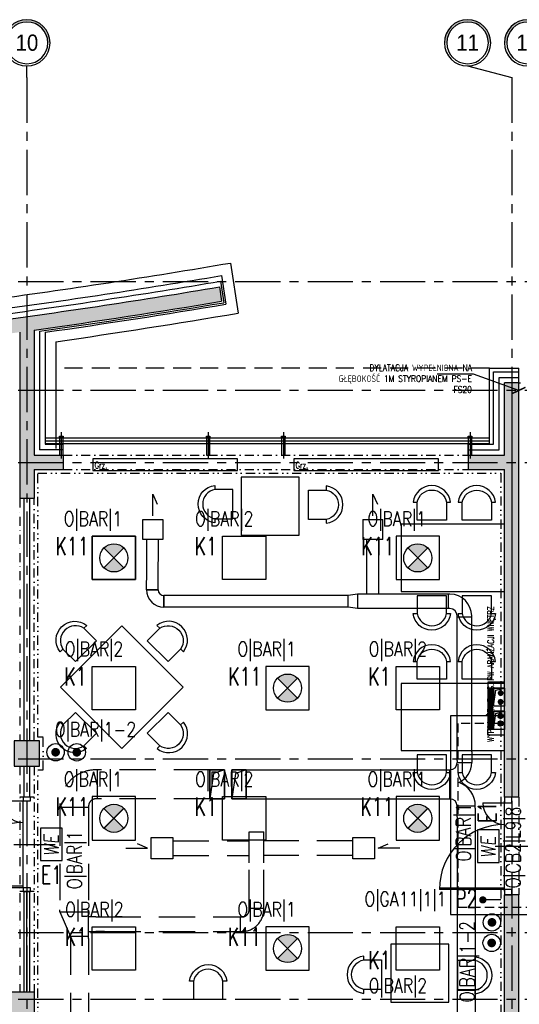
# Model space of a CAD drawing. Extents: x 41755 to 123924, y -112333 to 86187.
# Tile 232 of 256: x 101711 to 102401, y -6260 to -4899. Entities that reach past the tile are written whole.
import ezdxf
from ezdxf.enums import TextEntityAlignment as Align

# ---------------------------------------------------------------- set-up
doc = ezdxf.new("R2010")
doc.units = 0
doc.header["$LTSCALE"] = 50
for name, pattern in [('CENTER', [2, 1.25, -0.25, 0.25, -0.25]), ('CENTER2', [28.575, 19.05, -3.175, 3.175, -3.175]), ('DASHDOT', [1, 0.5, -0.25, 0, -0.25]), ('DASHED', [0.75, 0.5, -0.25]), ('DASHED2', [0.375, 0.25, -0.125]), ('DIVIDE', [31.75, 12.7, -6.35, 0, -6.35, 0, -6.35])]:
    doc.linetypes.add(name, pattern=pattern)
doc.layers.get('0').update_dxf_attribs({"color": 101, "linetype": 'CONTINUOUS'})
for name, color, linetype in [('Drz---drzwi', 5, 'CONTINUOUS'), ('E-90', 6, 'CONTINUOUS'), ('E35', 6, 'CONTINUOUS'), ('E50', 3, 'CONTINUOUS'), ('Ins-co', 2, 'CONTINUOUS'), ('Ins-ppoz-opis', 240, 'CONTINUOUS'), ('Ins-went', 141, 'CONTINUOUS'), ('Os-osie glowne', 1, 'CENTER'), ('Os-osie-opis', 16, 'CONTINUOUS'), ('Sc-beton', 7, 'CONTINUOUS'), ('Sc-beton-hatch', 86, 'CONTINUOUS'), ('Sc-drewno', 22, 'CONTINUOUS'), ('Sc-gk', 120, 'CONTINUOUS'), ('Sc-izolacja term-styropian', 151, 'STYROPIAN-KA'), ('Sc-kamien', 31, 'CONTINUOUS'), ('Sc-metal', 141, 'CONTINUOUS'), ('Sc-nadproza kon', 5, 'DASHED2'), ('Sc-silikat', 61, 'CONTINUOUS'), ('Sc-systemowe', 150, 'CONTINUOUS'), ('Sch-opis', 51, 'CONTINUOUS'), ('Suf-widok', 8, 'CONTINUOUS'), ('W-idok nad', 5, 'DASHED2'), ('W-otwor-strop', 1, 'CONTINUOUS'), ('Wyp-meble', 155, 'CONTINUOUS')]:
    doc.layers.add(name, color=color, linetype=linetype)
doc.styles.add('dwg_opis duży', font='ARIAL.TTF', dxfattribs={"width": 0.9})
doc.styles.add('ROMANS', font='romans', dxfattribs={"width": 0.85})
doc.linetypes.add('BATTING', pattern='A,0.0001,-0.1,[134,ltypeshp.shx,S=0.1,R=0,X=-0.1,Y=0],-0.2,[134,ltypeshp.shx,S=0.1,R=180,X=0.1,Y=0],-0.1', length=0.4001)
doc.linetypes.add('STYROPIAN-KA', pattern='A,0.0001,-0.1,[135,ltypeshp.shx,S=0.1,R=0,X=-0.1,Y=0],0,[135,ltypeshp.shx,S=0.1,R=180,X=0.1,Y=0],-0.1', length=0.2001)
doc.linetypes.add('ZIGZAG', pattern='A,0.00254,-5.08,[131,ltypeshp.shx,S=5.08,R=0,X=-5.08,Y=0],-10.16,[131,ltypeshp.shx,S=5.08,R=180,X=5.08,Y=0],-5.08', length=20.32254)
doc.dimstyles.new('CHMIELNA', dxfattribs={"dimscale": 3.5, "dimtxt": 4, "dimasz": 1.5, "dimexe": 3, "dimexo": 0, "dimgap": 1, "dimtad": 1, "dimdec": 1, "dimrnd": 0.5, "dimzin": 12, "dimdsep": 46, "dimtxsty": 'ROMANS', "dimblk": 'DIMTICK', "dimcen": 0.09, "dimse1": 1, "dimse2": 1, "dimclrd": 143, "dimclrt": 53, "dimadec": 0, "dimazin": 0, "dimtfac": 1, "dimtdec": 1, "dimtix": 1, "dimtmove": 2, "dimatfit": 2, "dimldrblk": 'ARCHTICK', "dimfxl": 0, "dimtolj": 1, "dimtzin": 0, "dimarcsym": 0})

# ---------------------------------------------------------------- blocks, each defined once
blk = doc.blocks.new('_dkjhgh')
at = {"ltscale": 7}
for p, q in [((-23, -67.5), (34, -67.5)), ((-10, -125.5), (-100, -125.5)), ((-10, -127.5), (-100, -127.5))]:
    blk.add_line(p, q, dxfattribs=at)
for points in [[(0, -7.5), (0, 0), (-10, 0), (-10, -7.5)], [(0, -135), (0, -127.5), (-10, -127.5), (-10, -135)]]:
    blk.add_lwpolyline(points, close=True, dxfattribs=at)
for points in [[(-40, -7.5), (-10, -7.5)], [(-10, -129.5), (-10, -5.5)]]:
    blk.add_lwpolyline(points, dxfattribs=at)
for centre, radius, start, end in [((-10, -7.5), 30, 180, 270), ((-10, -127.5), 90, 90, 180)]:
    blk.add_arc(centre, radius, start, end)
blk = doc.blocks.new('_dhgfkgh')
at = {"ltscale": 7}
for p, q in [((-23, -65), (34, -65)), ((-10, -123), (-100, -123)), ((-10, -125), (-100, -125))]:
    blk.add_line(p, q, dxfattribs=at)
for points in [[(0, -5), (0, 0), (-10, 0), (-10, -5)], [(0, -130), (0, -125), (-10, -125), (-10, -130)]]:
    blk.add_lwpolyline(points, close=True, dxfattribs=at)
for points in [[(-40, -5), (-10, -5)], [(-10, -125), (-10, -5)]]:
    blk.add_lwpolyline(points, dxfattribs=at)
for centre, radius, start, end in [((-10, -5), 30, 180, 270), ((-10, -125), 90, 90, 180)]:
    blk.add_arc(centre, radius, start, end)
blk = doc.blocks.new('DIMTICK')
for p, q in [((0, 1), (0, -1)), ((-1, 0), (1, 0))]:
    blk.add_line(p, q)
at = {"const_width": 0.141}
blk.add_lwpolyline([(0.707, 0.707), (-0.707, -0.707)], dxfattribs=at)
blk = doc.blocks.new('_opis_osi_liczbowy')
blk.add_hatch(color=256).paths.add_polyline_path([(32, 32), (32, 28.8, -1), (32, -28.8), (32, -32, 1)])
for radius in [32, 28.8]:
    blk.add_circle((32, 0), radius)
at = {"style": 'dwg_opis duży', "width": 0.9}
blk.add_attdef('AXNAMEH', text='', height=22.4, rotation=90, dxfattribs=at).set_placement((32, 0), align=Align.MIDDLE_CENTER)
blk = doc.blocks.new('_gdfjjjjjjjjjjjjjjjjj')
at = {"linetype": 'CENTER2', "ltscale": 0.5}
blk.add_line((-31.8, 0), (4.8, 0), dxfattribs=at)
at = {"ltscale": 2, "flags": 128}
for points in [[(-24, -2.5), (-26.5, -2.5), (-26.5, 2.5), (-24, 2.5), (-24, -2.5)], [(-24, -2.5), (0, -2.5), (0, 2.5), (-24, 2.5)]]:
    blk.add_lwpolyline(points, dxfattribs=at)
blk = doc.blocks.new('_dkjhsjhkfgh')
at = {"layer": 'Ins-went', "ltscale": 2}
for p, q in [((2394.4, 4846), (2422.1, 4846)), ((2394.4, 4846), (2394.4, 4818.3)), ((2422.1, 4818.3), (2422.1, 4846)), ((2422.1, 4818.3), (2394.4, 4818.3)), ((2399.8, 4742.9), (2399.8, 4818.3)), ((2415.8, 4818.3), (2415.8, 4742.9)), ((2111.4, 4748.9), (2095.4, 4748.9)), ((2095.4, 4748.9), (2111.4, 4748.9)), ((2119.4, 4740.9), (2119.4, 4724.9)), ((2119.4, 4724.9), (2119.4, 4740.9)), ((2369.8, 4740.9), (2119.4, 4740.9)), ((2373.8, 4740.9), (2369.8, 4740.9)), ((2386.8, 4742.9), (2373.8, 4740.9)), ((2373.8, 4724.9), (2373.8, 4740.9)), ((2386.8, 4742.9), (2386.8, 4722.9)), ((2389.8, 4742.9), (2386.8, 4742.9)), ((2425.8, 4742.9), (2389.8, 4742.9)), ((2509.7, 4742.9), (2425.8, 4742.9)), ((2514.7, 4742.9), (2509.7, 4742.9)), ((2512.7, 4722.9), (2512.7, 4742.9)), ((2369.8, 4724.9), (2119.4, 4724.9)), ((2373.8, 4724.9), (2369.8, 4724.9)), ((2386.8, 4722.9), (2373.8, 4724.9)), ((2389.8, 4722.9), (2386.8, 4722.9)), ((2425.8, 4722.9), (2389.8, 4722.9)), ((2509.7, 4722.9), (2425.8, 4722.9)), ((2514.7, 4722.9), (2509.7, 4722.9)), ((2524.7, 4707.9), (2524.7, 4712.9)), ((2544.7, 4710.9), (2524.7, 4710.9)), ((2544.7, 4707.9), (2544.7, 4712.9)), ((2524.7, 4525), (2524.7, 4707.9)), ((2544.7, 4525), (2544.7, 4707.9)), ((2524.7, 4513), (2524.7, 4525)), ((2544.7, 4525), (2544.7, 4513)), ((2524.7, 4513), (2524.7, 4510)), ((2524.7, 4510), (2544.7, 4510)), ((2544.7, 4513), (2544.7, 4510)), ((2213.1, 4500), (2213.1, 4460)), ((2233.1, 4500), (2213.1, 4500)), ((2213.1, 4460), (2213.1, 4500)), ((2213.1, 4500), (2233.1, 4500)), ((2233.1, 4460), (2233.1, 4500)), ((2233.1, 4500), (2233.1, 4460)), ((2233.1, 4500), (2511.7, 4500)), ((2511.7, 4500), (2514.7, 4500)), ((2514.7, 4460), (2514.7, 4500)), ((2213.1, 4460), (2233.1, 4460)), ((2233.1, 4460), (2213.1, 4460)), ((2233.1, 4460), (2511.7, 4460)), ((2511.7, 4460), (2514.7, 4460)), ((2549.7, 4450), (2524.7, 4450)), ((2524.7, 4447), (2524.7, 4450)), ((2524.7, 4435), (2524.7, 4447)), ((2549.7, 4447), (2549.7, 4450)), ((2549.7, 4447), (2549.7, 4435)), ((2524.7, 4435), (2524.7, 4116)), ((2549.7, 4435), (2549.7, 4116))]:
    blk.add_line(p, q, dxfattribs=at)
for points in [[(2103.8, 4851), (2103.8, 4881.3), (2109.8, 4867.3)], [(2408.2, 4851), (2408.2, 4881.3), (2414.3, 4867.3)], [(2233.1, 4500), (2218.1, 4495), (2213.1, 4460)]]:
    blk.add_lwpolyline(points, dxfattribs=at)
blk.add_lwpolyline([(2090, 4846), (2117.7, 4846), (2117.7, 4818.3), (2090, 4818.3)], close=True, dxfattribs=at)
for centre, radius, start, end in [((2119.4, 4748.9), 24, 180, 270), ((2119.4, 4748.9), 8, 180, 270), ((2514.7, 4712.9), 30, 0, 90), ((2514.7, 4712.9), 10, 0, 90), ((2514.7, 4510), 10, 270, 0), ((2514.7, 4510), 30, 294.533, 0), ((2514.7, 4450), 35, 0, 69.1513), ((2514.7, 4450), 10, 0, 90)]:
    blk.add_arc(centre, radius, start, end, dxfattribs=at)
for points in [[(2095.4, 4748.9), (2095.8, 4818.3)], [(2111.4, 4748.9), (2111.8, 4818.3)]]:
    blk.add_spline(points, degree=3, dxfattribs=at)
blk = doc.blocks.new('W029')
for points in [[(-53.8, 76.9), (-59, 76.9, -0.895014), (-7.4, 76.9), (-13, 76.9, 0.825539), (-53.7, 76.9), (-53.7, 52.3), (-13, 52.3), (-13, 76.9)], [(8.4, 76.9), (3.1, 76.9, -0.895014), (54.7, 76.9), (49.2, 76.9, 0.825539), (8.4, 76.9), (8.4, 52.3), (49.2, 52.3), (49.2, 76.9)], [(-53.8, -76.9), (-59, -76.9, 0.895014), (-7.4, -76.9), (-13, -76.9, -0.825539), (-53.7, -76.9), (-53.7, -52.3), (-13, -52.3), (-13, -76.9)], [(8.4, -76.9), (3.1, -76.9, 0.895014), (54.7, -76.9), (49.2, -76.9, -0.825539), (8.4, -76.9), (8.4, -52.3), (49.2, -52.3), (49.2, -76.9)]]:
    blk.add_lwpolyline(points, format="xyb")
at = {"linetype": 'Continuous'}
blk.add_lwpolyline([(-71.5, 46.4), (71.5, 46.4), (71.5, -46.4), (-71.5, -46.4), (-71.5, 46.4)], dxfattribs=at)
blk = doc.blocks.new('A$C5DF87A14')
at = {"layer": 'Wyp-meble'}
for points in [[(2236.3, 4834.6), (2316.3, 4834.6), (2316.3, 4914.6), (2236.3, 4914.6)], [(2071.1, 4539.6), (2156, 4624.5), (2071.1, 4709.3), (1986.3, 4624.5)], [(2523, 4268.8), (2443, 4268.8), (2443, 4188.8), (2523, 4188.8)]]:
    blk.add_lwpolyline(points, close=True, dxfattribs=at)
for points in [[(2199.8, 4856.9), (2199.8, 4851.6, -0.895014), (2199.8, 4903.3), (2199.8, 4897.7, 0.825539), (2199.8, 4857), (2224.4, 4857), (2224.4, 4897.7), (2199.8, 4897.7)], [(2353.7, 4856), (2353.7, 4850.8, 0.895014), (2353.7, 4902.4), (2353.7, 4896.8, -0.825539), (2353.7, 4856.1), (2329.1, 4856.1), (2329.1, 4896.8), (2353.7, 4896.8)], [(1989.8, 4676.9), (1986, 4673.2, -0.895014), (2022.6, 4709.7), (2018.6, 4705.8, 0.825539), (1989.8, 4676.9), (2007.2, 4659.6), (2036, 4688.4), (2018.6, 4705.8)], [(2152.5, 4676.9), (2156.2, 4673.2, 0.895014), (2119.7, 4709.7), (2123.6, 4705.8, -0.825539), (2152.4, 4676.9), (2135, 4659.6), (2106.2, 4688.4), (2123.6, 4705.8)], [(2018.7, 4543.1), (2022.4, 4539.4, -0.895014), (1985.9, 4575.9), (1989.8, 4572, 0.825539), (2018.7, 4543.2), (2036, 4560.6), (2007.2, 4589.4), (1989.8, 4572)], [(2123.5, 4543.1), (2119.8, 4539.4, 0.895014), (2156.3, 4575.9), (2152.4, 4572, -0.825539), (2123.6, 4543.2), (2106.2, 4560.6), (2135, 4589.4), (2152.4, 4572)], [(2405.5, 4247.3), (2405.5, 4252.6, 0.895014), (2405.5, 4201), (2405.5, 4206.5, -0.825539), (2405.6, 4247.3), (2430.1, 4247.3), (2430.1, 4206.5), (2405.5, 4206.5)], [(2559.5, 4246.5), (2559.5, 4251.7, -0.895014), (2559.5, 4200.1), (2559.5, 4205.6, 0.825539), (2559.4, 4246.4), (2534.9, 4246.4), (2534.9, 4205.6), (2559.5, 4205.6)], [(2170.1, 4217.7), (2164.8, 4217.7, -0.895014), (2216.4, 4217.7), (2210.9, 4217.7, 0.825539), (2170.1, 4217.6), (2170.1, 4193.1), (2210.9, 4193.1), (2210.9, 4217.7)]]:
    blk.add_lwpolyline(points, format="xyb", dxfattribs=at)
at = {"layer": 'Wyp-meble', "xscale": -1}
for p in [(2528.5, 4803), (2528.5, 4583)]:
    blk.add_blockref('W029', p, dxfattribs=at)
blk = doc.blocks.new('E-90Przycisk')
at = {"layer": 'E35', "const_width": 3}
blk.add_lwpolyline([(1.5, 0, -1), (-1.5, 0, -1)], format="xyb", close=True, dxfattribs=at)
at = {"layer": 'E35'}
blk.add_circle((0, 0), 6, dxfattribs=at)
blk = doc.blocks.new('we')
at = {"layer": 'E35', "ltscale": 0.2}
blk.add_lwpolyline([(45, 30), (0, 30), (0, 0), (45, 0)], close=True, dxfattribs=at)
at = {"layer": 'E35', "ltscale": 0.2, "style": 'ROMANS', "oblique": 5, "width": 0.8}
blk.add_text('WE', height=20, dxfattribs=at).set_placement((21.4, 15), align=Align.MIDDLE_CENTER)

msp = doc.modelspace()

# ---------------------------------------------------------------- hatches: boundary and pattern name
at = {"layer": 'E35'}
h = msp.add_hatch(color=256, dxfattribs=at)
edge = h.paths.add_edge_path()
edge.add_line((101841.129, -5642.641), (101854.875, -5628.895))
edge.add_ellipse((101841.129, -5642.641), major_axis=(13.746, 13.746), ratio=1, start_angle=360, end_angle=450)
edge.add_line((101827.383, -5628.895), (101841.129, -5642.641))
edge = h.paths.add_edge_path()
edge.add_line((101854.875, -5656.388), (101841.129, -5642.641))
edge.add_line((101841.129, -5642.641), (101827.383, -5656.388))
edge.add_ellipse((101841.129, -5642.641), major_axis=(-13.746, 13.746), ratio=1, start_angle=90, end_angle=180)
h = msp.add_hatch(color=256, dxfattribs=at)
edge = h.paths.add_edge_path()
edge.add_line((102261.129, -5642.641), (102274.875, -5628.895))
edge.add_ellipse((102261.129, -5642.641), major_axis=(13.746, 13.746), ratio=1, start_angle=360, end_angle=450)
edge.add_line((102247.383, -5628.895), (102261.129, -5642.641))
edge = h.paths.add_edge_path()
edge.add_line((102274.875, -5656.388), (102261.129, -5642.641))
edge.add_line((102261.129, -5642.641), (102247.383, -5656.388))
edge.add_ellipse((102261.129, -5642.641), major_axis=(-13.746, 13.746), ratio=1, start_angle=90, end_angle=180)
h = msp.add_hatch(color=256, dxfattribs=at)
edge = h.paths.add_edge_path()
edge.add_line((102081.129, -5822.641), (102094.875, -5808.895))
edge.add_ellipse((102081.129, -5822.641), major_axis=(13.746, 13.746), ratio=1, start_angle=360, end_angle=450)
edge.add_line((102067.383, -5808.895), (102081.129, -5822.641))
edge = h.paths.add_edge_path()
edge.add_line((102094.875, -5836.388), (102081.129, -5822.641))
edge.add_line((102081.129, -5822.641), (102067.383, -5836.388))
edge.add_ellipse((102081.129, -5822.641), major_axis=(-13.746, 13.746), ratio=1, start_angle=90, end_angle=180)
h = msp.add_hatch(color=256, dxfattribs=at)
edge = h.paths.add_edge_path()
edge.add_line((101841.129, -6002.641), (101854.875, -5988.895))
edge.add_ellipse((101841.129, -6002.641), major_axis=(13.746, 13.746), ratio=1, start_angle=360, end_angle=450)
edge.add_line((101827.383, -5988.895), (101841.129, -6002.641))
edge = h.paths.add_edge_path()
edge.add_line((101854.875, -6016.388), (101841.129, -6002.641))
edge.add_line((101841.129, -6002.641), (101827.383, -6016.388))
edge.add_ellipse((101841.129, -6002.641), major_axis=(-13.746, 13.746), ratio=1, start_angle=90, end_angle=180)
h = msp.add_hatch(color=256, dxfattribs=at)
edge = h.paths.add_edge_path()
edge.add_line((102261.129, -6002.641), (102274.875, -5988.895))
edge.add_ellipse((102261.129, -6002.641), major_axis=(13.746, 13.746), ratio=1, start_angle=360, end_angle=450)
edge.add_line((102247.383, -5988.895), (102261.129, -6002.641))
edge = h.paths.add_edge_path()
edge.add_line((102274.875, -6016.388), (102261.129, -6002.641))
edge.add_line((102261.129, -6002.641), (102247.383, -6016.388))
edge.add_ellipse((102261.129, -6002.641), major_axis=(-13.746, 13.746), ratio=1, start_angle=90, end_angle=180)
h = msp.add_hatch(color=256, dxfattribs=at)
edge = h.paths.add_edge_path()
edge.add_line((102081.129, -6182.641), (102094.875, -6168.895))
edge.add_ellipse((102081.129, -6182.641), major_axis=(13.746, 13.746), ratio=1, start_angle=360, end_angle=450)
edge.add_line((102067.383, -6168.895), (102081.129, -6182.641))
edge = h.paths.add_edge_path()
edge.add_line((102094.875, -6196.388), (102081.129, -6182.641))
edge.add_line((102081.129, -6182.641), (102067.383, -6196.388))
edge.add_ellipse((102081.129, -6182.641), major_axis=(-13.746, 13.746), ratio=1, start_angle=90, end_angle=180)
at = {"layer": 'Sc-beton-hatch'}
h = msp.add_hatch(dxfattribs=at)
h.set_pattern_fill('ANSI33', color=256, style=0)
h.set_pattern_definition([(45, (48983.4185, 565.478), (-4.49012806, 4.49012806), []), (45, (48987.9087, 565.478), (-4.49012806, 4.49012806), [3.175, -1.5875])])
h.paths.add_polyline_path([(102400.966, -5400.641), (102380.966, -5400.641), (102380.966, -5500.641), (102330.966, -5500.641), (102330.966, -5520.641), (102380.966, -5520.641), (102380.966, -5973.641), (102400.966, -5973.641)])
h.paths.add_polyline_path([(101710.966, -5330.585), (101710.966, -5560.641), (101730.966, -5560.641), (101730.966, -5520.641), (101770.966, -5520.641), (101770.966, -5500.641), (101730.966, -5500.641), (101730.966, -5327.797, 0.0068353), (101990.084, -5287.78), (101987.07, -5268.006, -0.00840512), (101668.963, -5316.121), (101671.621, -5335.944, 0.00103514)])
h.paths.add_polyline_path([(101738.466, -5895.641), (101703.466, -5895.641), (101703.466, -5930.641), (101738.466, -5930.641)])
h.paths.add_polyline_path([(101695.966, -6277.641), (101730.966, -6277.641), (101730.966, -6242.641), (101695.966, -6242.641)])
h.paths.add_polyline_path([(102400.966, -6108.641), (102380.966, -6108.641), (102380.966, -6330.641), (102400.966, -6330.641)])
h.paths.add_polyline_path([(100985.966, -5895.641), (100950.966, -5895.641), (100950.966, -5930.641), (100985.966, -5930.641)], flags=17)
h.paths.add_polyline_path([(100765.966, -5910.641), (100765.966, -5413.927, 0.00639553), (101010.966, -5401.354), (101009.686, -5381.395, -0.00795958), (100705.366, -5396.058), (100706.01, -5416.048, 0.00104221), (100745.966, -5414.677), (100745.966, -6082.641), (100765.966, -6082.641), (100765.966, -5930.641), (100798.966, -5930.641), (100798.966, -5930.637), (100798.966, -5910.641)])
h.paths.add_polyline_path([(100310.966, -6262.641), (100410.966, -6262.641), (100410.966, -6460.641), (100430.966, -6460.641), (100430.966, -6262.641), (100765.966, -6262.641), (100765.966, -6237.641), (100745.966, -6237.641), (100745.966, -6242.641), (100330.966, -6242.641), (100330.966, -5420.801, 0.00104277), (100370.966, -5420.993), (100371.02, -5400.99, -0.0015651), (100310.966, -5400.641)])
h.paths.add_polyline_path([(100970.966, -6242.641), (100950.966, -6242.641), (100950.966, -6900.641), (100927.966, -6900.641), (100927.966, -6920.641), (100950.966, -6920.641), (100950.966, -7503.141), (100970.966, -7503.141), (100970.966, -6920.641), (101261.966, -6920.641), (101261.966, -7235.641), (101281.966, -7235.641), (101334.966, -7235.641), (101334.966, -7215.641), (101281.966, -7215.641), (101281.966, -6900.641), (100970.966, -6900.641)])
h.paths.add_polyline_path([(100410.966, -6710.641), (100430.966, -6710.641), (100430.966, -6610.641), (100410.966, -6610.641)])
h.paths.add_polyline_path([(100410.966, -6960.641), (100430.966, -6960.641), (100430.966, -6920.641), (100470.966, -6920.641), (100470.966, -6900.641), (100430.966, -6900.641), (100430.966, -6860.641), (100410.966, -6860.641)])
h.paths.add_polyline_path([(100790.966, -6920.641), (100790.966, -6900.641), (100725.966, -6900.641), (100725.966, -6920.641)])
h.paths.add_polyline_path([(101334.966, -6920.641), (101334.966, -6900.641), (101281.966, -6900.641), (101281.966, -6920.641)], flags=17)
h.paths.add_polyline_path([(101556.966, -6920.641), (101556.966, -6900.641), (101468.966, -6900.641), (101468.966, -6920.641)])
h.paths.add_polyline_path([(101710.966, -6900.641), (101690.966, -6900.641), (101690.966, -6920.641), (101710.966, -6920.641)])
h.paths.add_polyline_path([(101730.966, -6900.641), (101710.966, -6900.641), (101710.966, -6920.641), (101710.966, -7215.641), (101690.966, -7215.641), (101690.966, -7235.641), (101730.966, -7235.641)])
h.paths.add_polyline_path([(101488.966, -7215.641), (101468.966, -7215.641), (101468.966, -7235.641), (101556.966, -7235.641), (101556.966, -7215.641), (101503.966, -7215.641), (101503.966, -6920.641), (101488.966, -6920.641)])
h.paths.add_polyline_path([(102400.966, -6750.641), (102380.966, -6750.641), (102380.966, -7100.641), (102400.966, -7100.641)])
h.paths.add_polyline_path([(102400.966, -7200.641), (102380.966, -7200.641), (102380.966, -7465.641), (102400.966, -7465.641)])
h.paths.add_polyline_path([(102380.966, -7650.641), (102332.966, -7650.641), (102332.966, -7670.641), (102380.966, -7670.641), (102380.966, -8275.641), (102400.966, -8275.641), (102400.966, -7615.641), (102380.966, -7615.641)])
h.paths.add_polyline_path([(102133.966, -7650.641), (102133.966, -7670.641), (102227.966, -7670.641), (102227.966, -7650.641)])
h.paths.add_polyline_path([(101905.966, -7650.641), (101905.966, -7670.641), (102008.966, -7670.641), (102008.966, -7650.641)])
h.paths.add_polyline_path([(101710.966, -7670.641), (101710.966, -8400.641), (101685.966, -8400.641), (101685.966, -8420.641), (101730.966, -8420.641), (101730.966, -7670.641), (101770.966, -7670.641), (101770.966, -7650.641), (101227.466, -7650.641), (101227.466, -7670.641)])
h.paths.add_polyline_path([(100950.966, -7650.641), (100430.966, -7650.641), (100430.966, -7590.641), (100410.966, -7590.641), (100410.966, -7670.641), (100745.966, -7670.641), (101092.466, -7670.641), (101092.466, -7650.641), (100970.966, -7650.641), (100970.966, -7603.141), (100950.966, -7603.141)])
h.paths.add_polyline_path([(100410.966, -7440.641), (100430.966, -7440.641), (100430.966, -7397.641), (100410.966, -7397.641)])
h.paths.add_polyline_path([(100430.966, -7110.641), (100410.966, -7110.641), (100410.966, -7307.641), (100430.966, -7307.641)])
h.paths.add_polyline_path([(100745.966, -8420.641), (100765.966, -8420.641), (100765.966, -8400.641), (100410.966, -8400.641), (100410.966, -8420.641)])
h.paths.add_polyline_path([(100765.966, -8420.641), (100785.966, -8420.641), (100785.966, -8400.641), (100765.966, -8400.641)])
h.paths.add_polyline_path([(100785.966, -8400.641), (100785.966, -8420.641), (101097.466, -8420.641), (101097.466, -8400.641)])
h.paths.add_polyline_path([(101322.966, -8420.641), (101322.966, -8400.641), (101227.466, -8400.641), (101227.466, -8420.641)], flags=17)
h.paths.add_polyline_path([(101432.966, -8400.641), (101432.966, -8420.641), (101575.966, -8420.641), (101575.966, -8400.641)])
h.paths.add_polyline_path([(101950.966, -8400.641), (101950.966, -8420.641), (102028.966, -8420.641), (102028.966, -8400.641)])
h.paths.add_polyline_path([(102138.966, -8400.641), (102138.966, -8420.641), (102380.966, -8420.641), (102380.966, -8445.641), (102400.966, -8445.641), (102400.966, -8375.641), (102380.966, -8375.641), (102380.966, -8400.641)])
h.paths.add_polyline_path([(102380.966, -8568.641), (102345.966, -8568.641), (102345.966, -8875.141), (102365.966, -8875.141), (102365.966, -8588.641), (102400.966, -8588.641), (102400.966, -8545.641), (102380.966, -8545.641)])
h.paths.add_polyline_path([(102365.966, -8995.141), (102345.966, -8995.141), (102345.966, -9050.641), (101950.966, -9050.641), (101950.966, -9075.641), (102345.966, -9075.641), (102345.966, -9105.641), (102365.966, -9105.641), (102365.966, -9075.641)])
h.paths.add_polyline_path([(102400.966, -9290.641), (102365.966, -9290.641), (102365.966, -9255.641), (102345.966, -9255.641), (102345.966, -9310.641), (102380.966, -9310.641), (102380.966, -9718.141), (102380.966, -9900.641), (101730.966, -9900.641), (101730.966, -9855.641), (101710.966, -9855.641), (101710.966, -9920.641), (102380.966, -9920.641), (102380.966, -10349.912), (102380.966, -10410.641), (102400.966, -10410.641), (102400.966, -10010.641), (102400.966, -9838.141)])
h.paths.add_polyline_path([(101730.966, -9529.641), (101710.966, -9529.641), (101710.966, -9725.641), (101730.966, -9725.641)], flags=17)
h.paths.add_polyline_path([(101710.966, -9419.641), (101730.966, -9419.641), (101730.966, -8640.641), (101710.966, -8640.641), (101710.966, -9050.641), (101414.966, -9050.641), (101414.966, -9075.641), (101710.966, -9075.641)])
h.paths.add_polyline_path([(101263.966, -9050.641), (101263.966, -9075.641), (101304.966, -9075.641), (101304.966, -9050.641)])
h.paths.add_polyline_path([(101041.966, -9075.641), (101041.966, -9050.641), (100925.966, -9050.641), (100925.966, -9075.641)])
h.paths.add_polyline_path([(100825.966, -9075.641), (100825.966, -9050.641), (100530.966, -9050.641), (100530.966, -9035.641), (100510.966, -9035.641), (100510.966, -9050.641), (100270.966, -9050.641), (100270.966, -9075.641), (100510.966, -9075.641), (100510.966, -9471.141), (100530.966, -9471.141), (100530.966, -9075.641)])
h.paths.add_polyline_path([(100530.966, -8906.641), (100510.966, -8906.641), (100510.966, -8938.641), (100530.966, -8938.641)])
h.paths.add_polyline_path([(100220.966, -9075.641), (100220.966, -9050.641), (100170.966, -9050.641), (100170.966, -9075.641)])
h.paths.add_polyline_path([(100120.966, -9075.641), (100120.966, -9050.641), (100070.966, -9050.641), (100070.966, -9075.641)])
h.paths.add_polyline_path([(100020.966, -9075.641), (100020.966, -9050.641), (99970.966, -9050.641), (99970.966, -9075.641)])
h.paths.add_polyline_path([(99920.966, -9075.641), (99920.966, -9050.641), (99880.966, -9050.641), (99880.966, -9957.641), (99980.966, -9957.641), (99980.966, -9972.641), (100000.966, -9972.641), (100000.966, -9937.641), (99900.966, -9937.641), (99900.966, -9075.641)])
h.paths.add_polyline_path([(101041.966, -9396.641), (101041.966, -9378.641), (100927.966, -9378.641), (100927.966, -9396.641)])
h.paths.add_polyline_path([(100510.966, -9725.641), (100530.966, -9725.641), (100530.966, -9571.141), (100510.966, -9571.141)])
h.paths.add_polyline_path([(100000.966, -10090.641), (100000.966, -10072.641), (99980.966, -10072.641), (99980.966, -10090.641), (99780.966, -10090.641), (99780.966, -10445.641), (100510.966, -10445.641), (100510.966, -10485.641), (100530.966, -10485.641), (100530.966, -10445.641), (100580.966, -10445.641), (100580.966, -10425.641), (100530.966, -10425.641), (100530.966, -10270.641), (100510.966, -10270.641), (100510.966, -10425.641), (99800.966, -10425.641), (99800.966, -10110.641), (100510.966, -10110.641), (100510.966, -10120.641), (100530.966, -10120.641), (100530.966, -9855.641), (100510.966, -9855.641), (100510.966, -10090.641)])
h.paths.add_polyline_path([(100970.966, -9920.641), (101087.466, -9920.641), (101087.466, -9900.641), (100750.966, -9900.641), (100750.966, -9920.641), (100950.966, -9920.641), (100950.966, -10425.641), (100730.966, -10425.641), (100730.966, -10445.641), (100790.966, -10445.641), (100790.966, -10485.641), (100810.966, -10485.641), (100810.966, -10445.641), (101070.966, -10445.641), (101070.966, -10425.641), (100970.966, -10425.641)])
h.paths.add_polyline_path([(101197.466, -9900.641), (101197.466, -9920.641), (101261.966, -9920.641), (101261.966, -10425.641), (101220.966, -10425.641), (101220.966, -10445.641), (101802.966, -10445.641), (101802.966, -10425.641), (101281.966, -10425.641), (101281.966, -9900.641)])
h.paths.add_polyline_path([(102365.966, -10445.641), (102365.966, -10425.641), (102320.966, -10425.641), (102320.966, -10445.641)])
h.paths.add_polyline_path([(102383.466, -10428.141), (102365.966, -10445.641), (102400.966, -10445.641)])
h.paths.add_polyline_path([(102365.966, -10410.641), (102365.966, -10445.641), (102383.466, -10428.141)])
h.paths.add_polyline_path([(102365.966, -10410.641), (102383.466, -10428.141), (102400.966, -10410.641)])
h.paths.add_polyline_path([(102400.966, -10410.641), (102383.466, -10428.141), (102400.966, -10445.641)])
at = {"layer": 'W-otwor-strop', "linetype": 'DASHDOT', "ltscale": 0.5}
for points in [[(102380.966, -5822.641), (102365.966, -5822.641), (102365.966, -5847.641), (102368.966, -5825.641)], [(102380.966, -5854.641), (102365.966, -5854.641), (102365.966, -5879.641), (102368.966, -5857.641)]]:
    msp.add_hatch(color=256, dxfattribs=at).paths.add_polyline_path(points)

# ---------------------------------------------------------------- linework, layer by layer
at = {"layer": 'Drz---drzwi'}
for points in [[(101730.966, -5973.641), (101710.966, -5973.641)], [(101730.966, -6103.641), (101710.966, -6103.641)]]:
    msp.add_lwpolyline(points, dxfattribs=at)
at = {"layer": 'E35'}
for p, q in [((101827.383, -5628.895), (101854.875, -5656.388)), ((101827.383, -5656.388), (101854.875, -5628.895)), ((102247.383, -5628.895), (102274.875, -5656.388)), ((102247.383, -5656.388), (102274.875, -5628.895)), ((102067.383, -5808.895), (102094.875, -5836.388)), ((102067.383, -5836.388), (102094.875, -5808.895)), ((101827.383, -5988.895), (101854.875, -6016.388)), ((101827.383, -6016.388), (101854.875, -5988.895)), ((102247.383, -5988.895), (102274.875, -6016.388)), ((102247.383, -6016.388), (102274.875, -5988.895)), ((102067.383, -6168.895), (102094.875, -6196.388)), ((102067.383, -6196.388), (102094.875, -6168.895))]:
    msp.add_line(p, q, dxfattribs=at)
at = {"layer": 'E35', "linetype": 'Continuous', "ltscale": 0.3}
for p, q in [((101828.169, -5655.601), (101854.089, -5629.681)), ((102248.169, -5655.601), (102274.089, -5629.681)), ((102068.169, -5835.601), (102094.089, -5809.681)), ((101828.169, -6015.601), (101854.089, -5989.681)), ((102248.169, -6015.601), (102274.089, -5989.681)), ((102068.169, -6195.601), (102094.089, -6169.681))]:
    msp.add_line(p, q, dxfattribs=at)
for points in [[(101811.129, -5672.641), (101871.129, -5672.641), (101871.129, -5612.641), (101811.129, -5612.641)], [(101871.129, -5672.641), (101811.129, -5672.641), (101811.129, -5612.641), (101871.129, -5612.641)], [(102051.129, -5672.641), (101991.129, -5672.641), (101991.129, -5612.641), (102051.129, -5612.641)], [(102231.129, -5672.641), (102291.129, -5672.641), (102291.129, -5612.641), (102231.129, -5612.641)], [(101871.129, -5852.641), (101811.129, -5852.641), (101811.129, -5792.641), (101871.129, -5792.641)], [(102051.129, -5852.641), (102111.129, -5852.641), (102111.129, -5792.641), (102051.129, -5792.641)], [(102291.129, -5852.641), (102231.129, -5852.641), (102231.129, -5792.641), (102291.129, -5792.641)], [(101811.129, -6032.641), (101871.129, -6032.641), (101871.129, -5972.641), (101811.129, -5972.641)], [(102051.129, -6032.641), (101991.129, -6032.641), (101991.129, -5972.641), (102051.129, -5972.641)], [(102231.129, -6032.641), (102291.129, -6032.641), (102291.129, -5972.641), (102231.129, -5972.641)], [(101871.129, -6212.641), (101811.129, -6212.641), (101811.129, -6152.641), (101871.129, -6152.641)], [(102051.129, -6212.641), (102111.129, -6212.641), (102111.129, -6152.641), (102051.129, -6152.641)], [(102291.129, -6212.641), (102231.129, -6212.641), (102231.129, -6152.641), (102291.129, -6152.641)]]:
    msp.add_lwpolyline(points, close=True, dxfattribs=at)
at = {"layer": 'E35'}
for centre in [(101841.129, -5642.641), (102261.129, -5642.641), (102081.129, -5822.641), (101841.129, -6002.641), (102261.129, -6002.641), (102081.129, -6182.641)]:
    msp.add_circle(centre, 19.44, dxfattribs=at)
at = {"layer": 'E50'}
msp.add_line((102375.966, -6115.383), (102351.07, -6115.383), dxfattribs=at)
at = {"layer": 'E50', "const_width": 5}
msp.add_lwpolyline([(102353.57, -6115.383, -1), (102348.57, -6115.383, -1)], format="xyb", close=True, dxfattribs=at)
at = {"layer": 'Ins-co'}
for p, q in [((102379.567, -5829.522, 0), (102371.937, -5829.522, 0)), ((102375.586, -5837.901, 0), (102375.585, -5845.531, 0)), ((102375.752, -5825.707, 0), (102375.751, -5833.337, 0)), ((102379.401, -5841.716, 0), (102371.771, -5841.716, 0)), ((102379.946, -5861.038, 0), (102371.226, -5861.038, 0)), ((102375.586, -5865.398, 0), (102375.585, -5856.678, 0)), ((102379.946, -5871.569, 0), (102371.226, -5871.569, 0)), ((102375.586, -5875.929, 0), (102375.586, -5867.209, 0))]:
    msp.add_line(p, q, dxfattribs=at)
at = {"layer": 'Ins-co', "linetype": 'Continuous', "ltscale": 0.5}
for p, q in [((102371.226, -5861.038, 0), (102306.525, -5861.038, 0)), ((102306.525, -5861.038), (102306.525, -6135.641)), ((102306.525, -6135.641), (103113.352, -6135.641))]:
    msp.add_line(p, q, dxfattribs=at)
at = {"layer": 'Ins-co', "linetype": 'DASHED', "ltscale": 0.5}
for p, q in [((102371.226, -5871.569, 0), (102316.525, -5871.569, 0)), ((102316.525, -5871.569), (102316.525, -6125.641)), ((102316.525, -6125.641), (103108.666, -6125.641))]:
    msp.add_line(p, q, dxfattribs=at)
at = {"layer": 'Ins-co'}
for points in [[(101812.091, -5505.831), (101812.091, -5521.831), (102012.091, -5521.831), (102012.091, -5505.831)], [(102089.841, -5505.831), (102089.841, -5521.831), (102289.841, -5521.831), (102289.841, -5505.831)]]:
    msp.add_lwpolyline(points, close=True, dxfattribs=at)
for centre, radius in [((102375.586, -5861.038, 0), 3.624), ((102375.586, -5861.038, 0), 2.56), ((102375.586, -5861.038, 0), 2.08), ((102375.586, -5871.569, 0), 3.624), ((102375.586, -5871.569, 0), 2.56), ((102375.586, -5871.569, 0), 2.08)]:
    msp.add_circle(centre, radius, dxfattribs=at)
at = {"layer": 'Ins-co', "extrusion": (-1.11852e-20, 9.56682e-14, -1)}
for centre, major_axis in [((102375.586, -5841.716, 0), (2.242, 2.242)), ((102375.752, -5829.522, 0), (2.242, 2.242)), ((102375.752, -5829.522, 0), (1.584, 1.584)), ((102375.752, -5829.522, 0), (1.287, 1.287)), ((102375.586, -5841.716, 0), (1.584, 1.584)), ((102375.586, -5841.716, 0), (1.287, 1.287))]:
    msp.add_ellipse(centre, major_axis=major_axis, ratio=1, start_param=0.78542175, end_param=7.06860705, dxfattribs=at)
at = {"layer": 'Ins-ppoz-opis', "linetype": 'ZIGZAG', "ltscale": 0.038}
msp.add_lwpolyline([(102390.966, -5400.641), (102390.966, -5973.641)], dxfattribs=at)
at = {"layer": 'Ins-went', "linetype": 'DASHED', "ltscale": 2}
for p, q in [((101821.266, -5935.641), (101816.266, -5935.641)), ((101818.266, -5935.641), (101818.266, -5975.641)), ((101973.966, -5935.641), (101821.266, -5935.641)), ((101973.966, -5935.641), (101973.966, -5975.641)), ((101993.966, -5935.641), (101973.966, -5935.641)), ((101973.966, -5975.641), (101973.966, -5935.641)), ((101973.966, -5935.641), (101993.966, -5935.641)), ((101993.966, -5975.641), (101993.966, -5935.641)), ((101993.966, -5935.641), (101993.966, -5975.641)), ((101766.266, -5985.641), (101766.266, -5990.641)), ((101806.266, -5987.641), (101766.266, -5987.641)), ((101806.266, -5985.641), (101806.266, -5990.641)), ((101821.266, -5975.641), (101816.266, -5975.641)), ((101973.966, -5975.641), (101821.266, -5975.641)), ((101973.966, -5975.641), (101993.966, -5975.641)), ((101993.966, -5975.641), (101973.966, -5975.641)), ((101766.266, -5990.641), (101766.266, -6128.941)), ((101806.266, -5990.641), (101806.266, -6128.941)), ((101892.779, -6058.812), (101892.779, -6029.112)), ((102028.226, -6024.209), (102028.226, -6021.209)), ((102028.226, -6021.209), (102048.226, -6021.209)), ((102028.226, -6064.209), (102028.226, -6024.209)), ((102048.226, -6024.209), (102048.226, -6021.209)), ((102048.226, -6064.209), (102048.226, -6024.209)), ((101922.479, -6033.962), (102028.226, -6033.962)), ((102171.558, -6033.962), (102048.226, -6033.962)), ((101922.479, -6053.962), (102028.226, -6053.962)), ((102171.558, -6053.962), (102048.226, -6053.962)), ((102028.166, -6123.941), (102028.166, -6064.241)), ((102048.166, -6123.941), (102048.166, -6064.241)), ((102028.166, -6128.941), (102028.166, -6123.941)), ((102048.166, -6128.941), (102048.166, -6123.941)), ((101766.266, -6131.941), (101766.266, -6128.941)), ((101766.266, -6131.941), (101806.266, -6131.941)), ((101766.266, -6131.941), (101781.266, -6165.941)), ((101806.266, -6168.941), (101806.266, -6128.941)), ((102028.166, -6126.941), (102048.166, -6126.941)), ((101816.266, -6138.941), (101806.266, -6138.941)), ((101816.266, -6138.941), (101828.266, -6138.941)), ((101828.266, -6138.941), (102013.166, -6138.941)), ((102013.166, -6138.941), (102018.166, -6138.941)), ((102016.166, -6158.941), (102016.166, -6138.941)), ((101806.266, -6158.941), (101816.266, -6158.941)), ((101828.266, -6158.941), (101816.266, -6158.941)), ((101828.266, -6158.941), (102013.166, -6158.941)), ((102013.166, -6158.941), (102018.166, -6158.941)), ((101806.266, -6165.941), (101781.266, -6165.941)), ((101781.266, -6165.941), (101781.266, -6168.941)), ((101781.266, -6168.941), (101781.266, -6313.341)), ((101806.266, -6168.941), (101806.266, -6313.341))]:
    msp.add_line(p, q, dxfattribs=at)
for points in [[(101993.966, -5935.641), (101978.966, -5940.641), (101973.966, -5975.641)], [(101857.541, -6043.973), (101887.779, -6043.964), (101873.763, -6037.946)], [(102236.496, -6043.962), (102206.258, -6043.962), (102220.272, -6037.94)]]:
    msp.add_lwpolyline(points, dxfattribs=at)
for points in [[(101892.779, -6029.112), (101922.479, -6029.112), (101922.479, -6058.812), (101892.779, -6058.812)], [(102171.558, -6029.112), (102201.258, -6029.112), (102201.258, -6058.812), (102171.558, -6058.812)]]:
    msp.add_lwpolyline(points, close=True, dxfattribs=at)
for centre, radius, start, end in [((101816.266, -5985.641), 50, 90, 180), ((101816.266, -5985.641), 10, 90, 180), ((102018.166, -6128.941), 10, 270, 0), ((102018.166, -6128.941), 30, 270, 0)]:
    msp.add_arc(centre, radius, start, end, dxfattribs=at)
at = {"layer": 'Os-osie glowne'}
for points in [[(101720.966, -4978.641), (101720.966, -10955.641)], [(102390.966, -4978.641), (102390.966, -10955.641)], [(99508.966, -5260.641), (111775.966, -5260.641)], [(99508.966, -5410.641), (111775.966, -5410.641)], [(99508.966, -5510.641), (111775.966, -5510.641)], [(99508.966, -5920.641), (111775.966, -5920.641)], [(99508.966, -6160.641), (111775.966, -6160.641)], [(99508.966, -6252.641), (111775.966, -6252.641)]]:
    msp.add_lwpolyline(points, dxfattribs=at)
at = {"layer": 'Os-osie-opis'}
for points in [[(101720.966, -4978.641), (101720.966, -4962.641)], [(102329.984, -4962.641), (102390.966, -4978.641)]]:
    msp.add_lwpolyline(points, dxfattribs=at)
at = {"layer": 'Sc-beton'}
for points in [[(101987.07, -5268.006), (101990.084, -5287.78)], [(101710.966, -5330.585), (101710.966, -5560.641)], [(101730.966, -5327.797), (101730.966, -5500.641)], [(102380.966, -5500.641), (102380.966, -5400.641)], [(102400.966, -5400.641), (102380.966, -5400.641)], [(102400.966, -5973.641), (102400.966, -5400.641)], [(101730.966, -5500.641), (101770.966, -5500.641)], [(101770.966, -5500.641), (101770.966, -5520.641)], [(102330.966, -5500.641), (102380.966, -5500.641)], [(102330.966, -5500.641), (102330.966, -5520.641)], [(101730.966, -5520.641), (101770.966, -5520.641)], [(101730.966, -5520.641), (101730.966, -5560.641)], [(102330.966, -5520.641), (102380.966, -5520.641)], [(102380.966, -5973.641), (102380.966, -5520.641)], [(101730.966, -5560.641), (101710.966, -5560.641)], [(102400.966, -5973.641), (102380.966, -5973.641)], [(102380.966, -6330.641), (102380.966, -6108.641)], [(102400.966, -6108.641), (102380.966, -6108.641)], [(102400.966, -6330.641), (102400.966, -6108.641)]]:
    msp.add_lwpolyline(points, dxfattribs=at)
for points in [[(101703.466, -5930.641), (101738.466, -5930.641), (101738.466, -5895.641), (101703.466, -5895.641)], [(101695.966, -6242.641), (101730.966, -6242.641), (101730.966, -6277.641), (101695.966, -6277.641)]]:
    msp.add_lwpolyline(points, close=True, dxfattribs=at)
for radius, start, end in [(9570, 277.6379066, 279.5641734), (9590, 277.995789, 279.5623005)]:
    msp.add_arc((100396.994, 4168.972), radius, start, end, dxfattribs=at)
at = {"layer": 'Sc-drewno'}
for points in [[(102002.271, -5235), (102012.82, -5304.212)], [(101760.966, -5343.74), (101760.966, -5491.641)]]:
    msp.add_lwpolyline(points, dxfattribs=at)
for radius, start, end in [(9540, 277.6379066, 279.6871317), (9610, 278.1596916, 279.6796938)]:
    msp.add_arc((100396.994, 4168.972), radius, start, end, dxfattribs=at)
at = {"layer": 'Sc-gk'}
for points in [[(102357.966, -5822.641), (102357.966, -5879.641)], [(102359.166, -5822.641), (102359.166, -5879.641)], [(102362.766, -5822.641), (102362.766, -5879.641)], [(102363.966, -5822.641), (102363.966, -5879.641)]]:
    msp.add_lwpolyline(points, dxfattribs=at)
at = {"layer": 'Sc-gk', "linetype": 'BATTING', "ltscale": 0.09}
msp.add_lwpolyline([(102360.966, -5822.641), (102360.966, -5879.641)], dxfattribs=at)
at = {"layer": 'Sc-izolacja term-styropian', "linetype": 'ByBlock'}
for points in [[(101989.741, -5252.343), (101995.769, -5291.892)], [(101745.966, -5330.728), (101745.966, -5485.641)], [(102365.966, -5485.641), (102365.966, -5385.641)], [(102365.966, -5385.641), (102400.966, -5385.641)], [(102400.966, -5400.641), (102400.966, -5385.641)], [(102400.966, -5400.641), (102402.966, -5400.641)], [(101745.966, -5485.641), (101770.966, -5485.641)], [(101770.966, -5500.641), (101770.966, -5485.641)], [(102330.966, -5500.641), (102330.966, -5485.641)], [(102330.966, -5485.641), (102365.966, -5485.641)]]:
    msp.add_lwpolyline(points, dxfattribs=at)
at = {"layer": 'Sc-izolacja term-styropian', "linetype": 'BATTING', "ltscale": 0.12}
msp.add_lwpolyline([(101988.406, -5260.175), (101992.926, -5289.836)], dxfattribs=at)
at = {"layer": 'Sc-izolacja term-styropian', "linetype": 'BATTING', "ltscale": 0.35}
for points in [[(101738.466, -5329.265), (101738.466, -5493.141)], [(102373.466, -5493.141), (102373.466, -5393.141)], [(102373.466, -5393.141), (102400.966, -5393.141)], [(101770.966, -5493.141), (101738.466, -5493.141)], [(102330.966, -5493.141), (102373.466, -5493.141)]]:
    msp.add_lwpolyline(points, dxfattribs=at)
at = {"layer": 'Sc-izolacja term-styropian', "linetype": 'ByBlock'}
for radius, start, end in [(9555, 277.6379066, 279.5955694), (9595, 278.0820549, 279.5916943)]:
    msp.add_arc((100396.994, 4168.972), radius, start, end, dxfattribs=at)
at = {"layer": 'Sc-izolacja term-styropian', "linetype": 'BATTING', "ltscale": 0.35}
msp.add_arc((100396.994, 4168.972), 9562.5, 277.6379066, 279.5798591, dxfattribs=at)
at = {"layer": 'Sc-izolacja term-styropian', "linetype": 'BATTING', "ltscale": 0.12}
msp.add_arc((100396.994, 4168.972), 9592.5, 278.0389309, 279.5770012, dxfattribs=at)
at = {"layer": 'Sc-kamien'}
for points in [[(102360.466, -5485.641), (102360.466, -5380.141)], [(102360.466, -5380.141), (102400.966, -5380.141)], [(102400.966, -5385.641), (102400.966, -5380.141)]]:
    msp.add_lwpolyline(points, dxfattribs=at)
at = {"layer": 'Sc-metal'}
for p, q in [((101716.966, -6242.641), (101716.966, -6103.641)), ((101720.966, -6242.641), (101720.966, -6103.641)), ((101724.966, -6242.641), (101724.966, -6103.641))]:
    msp.add_line(p, q, dxfattribs=at)
for points in [[(101716.966, -5895.641), (101716.966, -5560.641)], [(101724.966, -5895.641), (101724.966, -5560.641)], [(101716.966, -5973.641), (101716.966, -5930.641)], [(101724.966, -5973.641), (101724.966, -5930.641)]]:
    msp.add_lwpolyline(points, dxfattribs=at)
at = {"layer": 'Sc-nadproza kon', "linetype": 'DASHDOT', "ltscale": 0.5}
for points in [[(101770.966, -5500.641), (102330.966, -5500.641)], [(101770.966, -5520.641), (102330.966, -5520.641)], [(101710.966, -5560.641), (101710.966, -5895.641)], [(101730.966, -5895.641), (101730.966, -5560.641)], [(101710.966, -5930.641), (101710.966, -6242.641)], [(101730.966, -5930.641), (101730.966, -6242.641)], [(102400.966, -5973.641), (102400.966, -6108.641)]]:
    msp.add_lwpolyline(points, dxfattribs=at)
at = {"layer": 'Sc-silikat'}
for points in [[(102380.966, -5814.641), (102357.966, -5814.641)], [(102357.966, -5814.641), (102357.966, -5822.641)], [(102380.966, -5822.641), (102357.966, -5822.641)], [(102380.966, -5879.641), (102357.966, -5879.641)], [(102357.966, -5887.641), (102357.966, -5879.641)], [(102380.966, -5887.641), (102357.966, -5887.641)]]:
    msp.add_lwpolyline(points, dxfattribs=at)
at = {"layer": 'Sc-systemowe', "ltscale": 2}
for points in [[(101745.966, -5476.641), (102360.466, -5476.641)], [(101745.966, -5480.641), (102360.466, -5480.641)], [(101745.966, -5484.641), (102360.466, -5484.641)]]:
    msp.add_lwpolyline(points, dxfattribs=at)
at = {"layer": 'Suf-widok', "linetype": 'DIVIDE', "ltscale": 0.02}
msp.add_lwpolyline([(101253.966, -6895.641), (101253.966, -6755.641), (101715.966, -6755.641), (101715.966, -6282.641), (101735.966, -6282.641), (101735.966, -5935.641), (101743.466, -5935.641), (101743.466, -5890.641), (101735.966, -5890.641), (101735.966, -5525.641), (102375.966, -5525.641), (102375.966, -7013.641), (101973.966, -7013.641), (101973.966, -6895.641)], close=True, dxfattribs=at)
at = {"layer": 'W-idok nad', "ltscale": 2}
msp.add_lwpolyline([(102360.466, -5380.141), (101760.966, -5380.141)], dxfattribs=at)
at = {"layer": 'W-otwor-strop', "linetype": 'Continuous', "ltscale": 0.5}
for points in [[(102365.966, -5822.641), (102380.966, -5822.641), (102380.966, -5847.641), (102365.966, -5847.641)], [(102380.966, -5822.641), (102365.966, -5822.641), (102365.966, -5847.641), (102368.966, -5825.641)], [(102365.966, -5854.641), (102380.966, -5854.641), (102380.966, -5879.641), (102365.966, -5879.641)], [(102380.966, -5854.641), (102365.966, -5854.641), (102365.966, -5879.641), (102368.966, -5857.641)]]:
    msp.add_lwpolyline(points, close=True, dxfattribs=at)

# ---------------------------------------------------------------- block references
for name, p in [('A$C5DF87A14', (99780.966, -10445.641)), ('_dkjhsjhkfgh', (99790.966, -10435.641))]:
    msp.add_blockref(name, p)
at = {"layer": 'Drz---drzwi'}
for name, p in [('_dhgfkgh', (101725.966, -5973.641)), ('_dkjhgh', (102390.966, -5973.641))]:
    msp.add_blockref(name, p, dxfattribs=at)
at = {"layer": 'E35', "yscale": 2, "zscale": 2}
for p, xscale, rotation in [((101760.616, -5911.319), 2.000000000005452, 310.5765584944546), ((101789.845, -5911.421), 2.000000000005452, 310.5765584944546), ((102363.636, -6146.514), 2.000000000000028, 310.5765584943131), ((102363.284, -6174.896), 2.000000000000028, 310.5765584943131)]:
    msp.add_blockref('E-90Przycisk', p, dxfattribs=dict(at, xscale=xscale, rotation=rotation))
at = {"layer": 'E50', "rotation": 89.99999999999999}
for p in [(101769.768, -6061.141), (102373.645, -6063.641)]:
    msp.add_blockref('we', p, dxfattribs=at)
at = {"layer": 'Os-osie-opis'}
ref = msp.add_blockref('_opis_osi_liczbowy', (101720.966, -4962.641), dxfattribs=dict(at, xscale=-1, rotation=270))
ref.add_attrib('AXNAMEH', '10', dxfattribs={"layer": '0', "height": 22.4, "style": 'dwg_opis duży', "width": 0.9}).set_placement((101720.966, -4930.351), align=Align.MIDDLE_CENTER)
ref = msp.add_blockref('_opis_osi_liczbowy', (102329.984, -4962.641), dxfattribs=dict(at, xscale=-1, rotation=270))
ref.add_attrib('AXNAMEH', '11', dxfattribs={"layer": '0', "height": 22.4, "style": 'dwg_opis duży', "width": 0.9}).set_placement((102329.984, -4930.351), align=Align.MIDDLE_CENTER)
ref = msp.add_blockref('_opis_osi_liczbowy', (102412.966, -4962.641), dxfattribs=dict(at, xscale=-1, rotation=270))
ref.add_attrib('AXNAMEH', '12', dxfattribs={"layer": '0', "height": 22.4, "style": 'dwg_opis duży', "width": 0.9}).set_placement((102412.966, -4930.351), align=Align.MIDDLE_CENTER)
at = {"layer": 'Sc-systemowe', "ltscale": 2, "rotation": 270}
for p in [(101768.466, -5500.641), (101971.466, -5500.641), (102075.466, -5500.641), (102333.466, -5500.641)]:
    msp.add_blockref('_gdfjjjjjjjjjjjjjjjjj', p, dxfattribs=at)

# ---------------------------------------------------------------- texts
at = {"layer": 'E-90', "style": 'ROMANS', "width": 0.8}
for s, rotation, p in [('O|BAR|1', 0, (101812.132, -5590.001)), ('O|BAR|2', 0, (101993.596, -5590.001)), ('O|BAR|1', 0, (102232.132, -5590.001)), ('O|BAR|2', 0, (101813.596, -5770.001)), ('O|BAR|1', 0, (102052.132, -5770.001)), ('O|BAR|2', 0, (102233.596, -5770.001)), ('O|BAR|1-2', 0, (101815.783, -5881.143)), ('O|BAR|1', 0, (101812.132, -5950.001)), ('O|BAR|2', 0, (101993.596, -5950.001)), ('O|BAR|1', 0, (102232.132, -5950.001)), ('O|BAR|1', 90, (102325.83, -6021.865)), ('O|CB2|L9|8', 90, (102394.388, -6042.938)), ('O|BAR|1', 90, (101788.043, -6060.142)), ('O|GA11|1|1', 0, (102244.069, -6115.667)), ('O|BAR|2', 0, (101814.151, -6130.001)), ('O|BAR|1', 0, (102052.132, -6130.001)), ('O|BAR|1-2', 90, (102330.769, -6200.896)), ('O|BAR|2', 360, (102233.596, -6235.282))]:
    msp.add_text(s, height=20, rotation=rotation, dxfattribs=at).set_placement(p, align=Align.MIDDLE)
at = {"layer": 'E35', "style": 'ROMANS', "width": 0.7}
for s, rotation, p in [('K11', 360, (101783.357, -5626.528)), ('K1', 360, (101968.204, -5626.528)), ('K11', 360, (102206.067, -5626.528)), ('K1', 360, (101788.204, -5806.528)), ('K11', 360, (102022.171, -5806.528)), ('K1', 360, (102208.204, -5806.528)), ('K11', 360, (101783.444, -5986.528)), ('K1', 360, (101968.204, -5986.528)), ('K11', 360, (102204.878, -5986.528)), ('E1', 90, (102356.978, -5994.331)), ('E1', 360, (101754.978, -6080.873)), ('P2', 360, (102328.28, -6113.529)), ('K1', 360, (101788.759, -6166.528)), ('K11', 360, (102021.551, -6166.528))]:
    msp.add_text(s, height=25, rotation=rotation, dxfattribs=at).set_placement(p, align=Align.MIDDLE)
msp.add_text('K1', height=25, dxfattribs=at).set_placement((102208.204, -6198.754), align=Align.MIDDLE)
at = {"layer": 'Ins-co', "style": 'ROMANS', "width": 0.7}
for p in [(101814.58, -5519.042), (102092.33, -5519.042)]:
    msp.add_text('Grz.', height=9, dxfattribs=at).set_placement(p)
at = {"layer": 'Sch-opis', "style": 'ROMANS', "width": 0.7}
msp.add_text('WYPOSAŻENIE WG. PW ARANŻACJI WNĘTRZ', height=9, rotation=90, dxfattribs=at).set_placement((102366.403, -5897.219))
at = {"layer": 'Sch-opis', "insert": (102336.004, -5375.39), "char_height": 9, "width": 203.76147, "attachment_point": 3, "style": 'ROMANS'}
msp.add_mtext('DYLATACJA WYPEŁNIONA NA GŁĘBOKOŚĆ 1M STYROPIANEM PS-E FS20', dxfattribs=at)

# ---------------------------------------------------------------- leaders
at = {"layer": 'Sch-opis'}
msp.add_leader([(102400.966, -5411.078), (102338.011, -5388.457), (102287.726, -5388.457)], dimstyle='CHMIELNA', override={"dimasz": 4, "dimgap": 1, "dimtad": 0}, dxfattribs=at)

doc.saveas('drawing.dxf')
